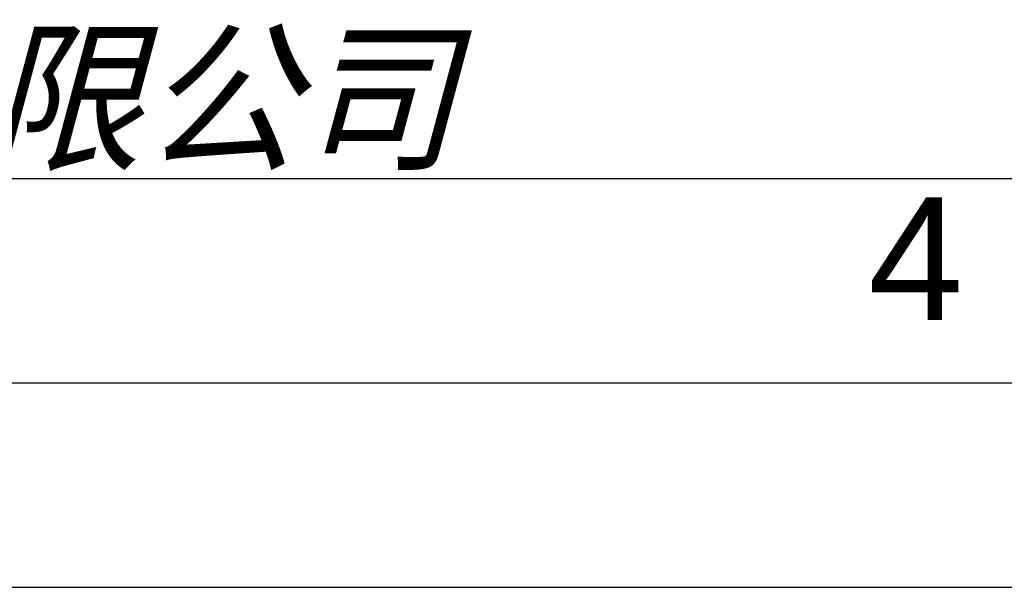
# Model space of a CAD drawing. Header units: millimetres. Extents: x 0 to 420, y 0 to 297.
# Tile 38 of 47: x 338 to 363, y 0 to 14. Entities that reach past the tile are written whole.
import ezdxf

# ---------------------------------------------------------------- set-up
doc = ezdxf.new("R2010")
doc.units = ezdxf.units.MM
doc.header["$LTSCALE"] = 23.1
doc.layers.get('0').update_dxf_attribs({"linetype": 'CONTINUOUS'})
doc.styles.add('TEXTSTYLE_2', font='arial.ttf')
doc.styles.add('TEXTSTYLE_7', font='txt')

# ---------------------------------------------------------------- blocks, each defined once
blk = doc.blocks.new('LOGO_PHASE_NINGBO_BL1', base_point=(320.75, 22.5))
at = {"color": 2, "linetype": 'CONTINUOUS', "style": 'TEXTSTYLE_7', "oblique": 15}
blk.add_text('宁波菲仕电机技术有限公司', height=2.9513, dxfattribs=at).set_placement((303.042, 10.5))

msp = doc.modelspace()

# ---------------------------------------------------------------- linework, layer by layer
at = {"color": 7, "linetype": 'CONTINUOUS'}
msp.add_line((25, 10), (410, 10), dxfattribs=at)
at = {"color": 2, "linetype": 'CONTINUOUS'}
for p, q in [((20, 5), (415, 5)), ((237.25, 0), (420, 0))]:
    msp.add_line(p, q, dxfattribs=at)

# ---------------------------------------------------------------- block references
msp.add_blockref('LOGO_PHASE_NINGBO_BL1', (320.75, 22.49989), dxfattribs=at)

# ---------------------------------------------------------------- texts
at = {"color": 2, "linetype": 'CONTINUOUS', "insert": (359.18334, 9.53753), "char_height": 3, "width": 2.330855, "attachment_point": 1, "line_spacing_factor": 0.9, "style": 'TEXTSTYLE_2'}
msp.add_mtext('4', dxfattribs=at)

doc.saveas('drawing.dxf')
